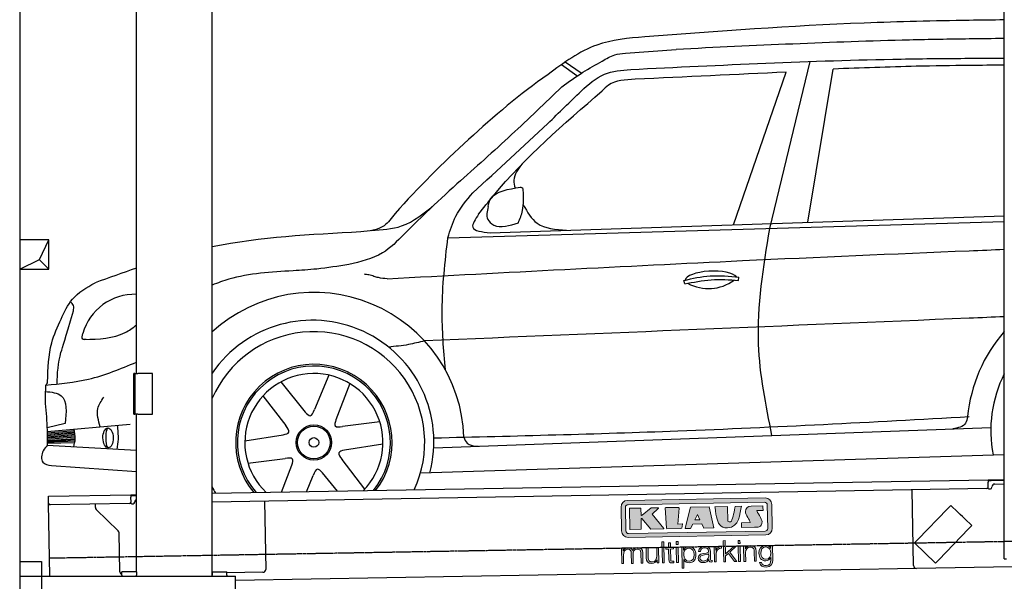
# Model space of a CAD drawing. Header units: millimetres. Extents: x 1073 to 6773, y 5991 to 11916.
# Tile 2 of 4: x 1073 to 4448, y 7995 to 9922. Entities that reach past the tile are written whole.
import ezdxf

# ---------------------------------------------------------------- set-up
doc = ezdxf.new("R2010")
doc.units = ezdxf.units.MM
doc.linetypes.add('GEN3', pattern=[6.25, 5, -1.25])
doc.layers.get('0').update_dxf_attribs({"lineweight": 25})
doc.layers.add('3', color=6, linetype='GEN3', lineweight=25)
doc.layers.add('breakthrough', color=1, linetype='Continuous', lineweight=25)
doc.layers.add('Car', color=10, linetype='Continuous')
doc.layers.add('Logo', color=7, linetype='Continuous')

# ---------------------------------------------------------------- blocks, each defined once
blk = doc.blocks.new('KLAUS')
at = {"layer": 'Logo', "true_color": 0x7b7b7a}
h = blk.add_hatch(color=8, dxfattribs=at)
h.dxf.hatch_style = 2
edge = h.paths.add_edge_path()
edge.add_spline(control_points=[(3.6, 29.09), (2.88, 29.09), (2.3, 28.51), (2.3, 27.8), (2.3, 27.8), (2.3, 16.11), (2.3, 16.11), (2.3, 15.39), (2.88, 14.81), (3.6, 14.81), (3.6, 14.81), (71.16, 14.81), (71.16, 14.81), (71.88, 14.81), (72.46, 15.39), (72.46, 16.11), (72.46, 16.11), (72.46, 27.8), (72.46, 27.8), (72.46, 28.51), (71.88, 29.09), (71.16, 29.09), (71.16, 29.09), (3.6, 29.09), (3.6, 29.09), (3.6, 29.09), (3.6, 29.09), (3.6, 29.09)], knot_values=[0, 0, 0, 0, 1, 1, 1, 2, 2, 2, 3, 3, 3, 4, 4, 4, 5, 5, 5, 6, 6, 6, 7, 7, 7, 8, 8, 8, 9, 9, 9, 9], degree=3, periodic=0)
edge = h.paths.add_edge_path()
edge.add_spline(control_points=[(3.35, 31.23), (3.35, 31.23), (71.47, 31.23), (71.47, 31.23), (73.26, 31.23), (74.71, 29.77), (74.71, 27.99), (74.71, 27.99), (74.71, 16.17), (74.71, 16.17), (74.71, 14.38), (73.26, 12.93), (71.47, 12.93), (71.47, 12.93), (3.35, 12.93), (3.35, 12.93), (1.56, 12.93), (0.11, 14.38), (0.11, 16.17), (0.11, 16.17), (0.11, 27.99), (0.11, 27.99), (0.11, 29.77), (1.56, 31.23), (3.35, 31.23), (3.35, 31.23), (3.35, 31.23), (3.35, 31.23)], knot_values=[0, 0, 0, 0, 1, 1, 1, 2, 2, 2, 3, 3, 3, 4, 4, 4, 5, 5, 5, 6, 6, 6, 7, 7, 7, 8, 8, 8, 9, 9, 9, 9], degree=3, periodic=0)
h = blk.add_hatch(color=8, dxfattribs=at)
h.dxf.hatch_style = 2
edge = h.paths.add_edge_path()
edge.add_spline(control_points=[(4.5, 27.33), (4.5, 27.33), (9.7, 27.33), (9.7, 27.33), (9.84, 27.33), (9.96, 27.22), (9.96, 27.08), (9.96, 27.08), (9.96, 23.69), (9.96, 23.69), (9.96, 23.69), (9.94, 23.64), (10.04, 23.59), (10.14, 23.53), (10.2, 23.57), (10.2, 23.57), (10.2, 23.57), (10.51, 23.75), (10.51, 23.75), (10.51, 23.75), (14.94, 27.33), (14.94, 27.33), (14.94, 27.33), (18.41, 27.33), (18.41, 27.33), (18.41, 27.33), (18.49, 27.33), (18.56, 27.2), (18.65, 27.04), (18.53, 26.91), (18.53, 26.91), (18.53, 26.91), (15.49, 24.11), (15.49, 24.11), (15.49, 24.11), (21.14, 17.06), (21.14, 17.06), (21.14, 17.06), (21.13, 16.91), (21.13, 16.91), (21.08, 16.84), (20.99, 16.82), (20.99, 16.82), (20.99, 16.82), (14.7, 16.82), (14.7, 16.82), (14.7, 16.82), (10.26, 22.17), (10.26, 22.17), (10.26, 22.17), (10.19, 22.24), (10.08, 22.21), (9.97, 22.18), (9.96, 22.11), (9.96, 22.11), (9.96, 22.11), (9.96, 17.08), (9.96, 17.08), (9.96, 16.94), (9.84, 16.82), (9.7, 16.82), (9.7, 16.82), (4.5, 16.82), (4.5, 16.82), (4.36, 16.82), (4.25, 16.94), (4.25, 17.08), (4.25, 17.08), (4.25, 27.08), (4.25, 27.08), (4.25, 27.22), (4.36, 27.33), (4.5, 27.33), (4.5, 27.33), (4.5, 27.33), (4.5, 27.33)], knot_values=[0, 0, 0, 0, 1, 1, 1, 2, 2, 2, 3, 3, 3, 4, 4, 4, 5, 5, 5, 6, 6, 6, 7, 7, 7, 8, 8, 8, 9, 9, 9, 10, 10, 10, 11, 11, 11, 12, 12, 12, 13, 13, 13, 14, 14, 14, 15, 15, 15, 16, 16, 16, 17, 17, 17, 18, 18, 18, 19, 19, 19, 20, 20, 20, 21, 21, 21, 22, 22, 22, 23, 23, 23, 24, 24, 24, 25, 25, 25, 25], degree=3, periodic=0)
h = blk.add_hatch(color=8, dxfattribs=at)
h.dxf.hatch_style = 2
h.paths.add_polyline_path([(22.42, 17.06), (21.97, 27.15), (22.24, 27.33), (28.55, 27.33), (28.86, 26.97), (28.01, 19.08), (30.26, 19.07), (30.44, 18.95), (30.08, 16.95), (29.49, 16.82), (22.6, 16.82)])
h = blk.add_hatch(color=8, dxfattribs=at)
h.paths.add_polyline_path([(36.52, 21.01), (38.93, 21.01), (37.87, 23.57)])
h.paths.add_polyline_path([(34.52, 27.33), (43.65, 27.33), (45.76, 16.94), (45.57, 16.82), (40.83, 16.82), (39.89, 18.95), (35.42, 18.95), (34.27, 16.82), (31.78, 16.82), (31.66, 17)])
h = blk.add_hatch(color=8, dxfattribs=at)
h.dxf.hatch_style = 2
edge = h.paths.add_edge_path()
edge.add_spline(control_points=[(52.69, 27.32), (52.69, 27.32), (52.88, 20.14), (52.88, 20.14), (53.01, 19.89), (53.2, 19.77), (53.43, 19.71), (53.91, 19.59), (54.43, 19.57), (54.64, 20.03), (55.23, 21.34), (56.27, 25.45), (56.6, 27.33), (56.6, 27.33), (59.77, 27.33), (59.77, 27.33), (58.77, 23.9), (58.56, 16.82), (52.63, 16.76), (48.72, 16.72), (48.01, 19.35), (47.27, 22.24), (46.89, 23.68), (46.54, 27.33), (46.54, 27.33), (46.54, 27.33), (52.69, 27.32), (52.69, 27.32), (52.69, 27.32), (52.69, 27.32), (52.69, 27.32)], knot_values=[0, 0, 0, 0, 1, 1, 1, 2, 2, 2, 3, 3, 3, 4, 4, 4, 5, 5, 5, 6, 6, 6, 7, 7, 7, 8, 8, 8, 9, 9, 9, 10, 10, 10, 10], degree=3, periodic=0)
h = blk.add_hatch(color=8, dxfattribs=at)
h.dxf.hatch_style = 2
edge = h.paths.add_edge_path()
edge.add_spline(control_points=[(64.46, 27.33), (64.46, 27.33), (70.31, 27.33), (70.31, 27.33), (70.31, 26.52), (70.31, 26.02), (70.31, 25.12), (70.31, 25.12), (67.3, 25.12), (67.3, 25.12), (67.24, 25.04), (67.25, 25.11), (67.25, 24.91), (67.25, 24.88), (69.73, 20.38), (69.73, 19.57), (69.73, 16.4), (67.22, 16.81), (65.9, 16.82), (65.9, 16.82), (59.59, 16.82), (59.59, 16.82), (59.59, 17.76), (59.59, 18.23), (59.59, 19.14), (59.59, 19.14), (63.75, 19.14), (63.75, 19.14), (63.82, 19.22), (63.81, 19.11), (63.81, 19.31), (63.81, 20.32), (61.58, 23.06), (61.58, 24.63), (61.58, 26.33), (62.83, 27.34), (64.46, 27.33), (64.46, 27.33), (64.46, 27.33), (64.46, 27.33)], knot_values=[0, 0, 0, 0, 1, 1, 1, 2, 2, 2, 3, 3, 3, 4, 4, 4, 5, 5, 5, 6, 6, 6, 7, 7, 7, 8, 8, 8, 9, 9, 9, 10, 10, 10, 11, 11, 11, 12, 12, 12, 13, 13, 13, 13], degree=3, periodic=0)
at = {"layer": 'Logo', "true_color": 0xef7c00}
h = blk.add_hatch(color=30, dxfattribs=at)
h.dxf.hatch_style = 2
h.paths.add_polyline_path([(20.07, 0), (20.99, 0), (20.99, 10.45), (20.07, 10.45)])
h = blk.add_hatch(color=30, dxfattribs=at)
h.dxf.hatch_style = 2
edge = h.paths.add_edge_path()
edge.add_spline(control_points=[(24.22, 9.82), (24.22, 9.82), (23.3, 9.82), (23.3, 9.82), (23.3, 9.82), (23.3, 7.55), (23.3, 7.55), (23.3, 7.55), (21.98, 7.55), (21.98, 7.55), (21.98, 7.55), (21.98, 6.78), (21.98, 6.78), (21.98, 6.78), (23.3, 6.78), (23.3, 6.78), (23.3, 6.78), (23.3, 1.61), (23.3, 1.61), (23.28, 0.32), (23.71, -0.09), (24.94, -0.09), (25.22, -0.09), (25.48, -0.06), (25.76, -0.06), (25.76, -0.06), (25.76, 0.73), (25.76, 0.73), (25.5, 0.7), (25.23, 0.69), (24.97, 0.69), (24.31, 0.73), (24.22, 1.08), (24.22, 1.68), (24.22, 1.68), (24.22, 6.78), (24.22, 6.78), (24.22, 6.78), (25.76, 6.78), (25.76, 6.78), (25.76, 6.78), (25.76, 7.55), (25.76, 7.55), (25.76, 7.55), (24.22, 7.55), (24.22, 7.55), (24.22, 7.55), (24.22, 9.82), (24.22, 9.82), (24.22, 9.82), (24.22, 9.82), (24.22, 9.82)], knot_values=[0, 0, 0, 0, 1, 1, 1, 2, 2, 2, 3, 3, 3, 4, 4, 4, 5, 5, 5, 6, 6, 6, 7, 7, 7, 8, 8, 8, 9, 9, 9, 10, 10, 10, 11, 11, 11, 12, 12, 12, 13, 13, 13, 14, 14, 14, 15, 15, 15, 16, 16, 16, 17, 17, 17, 17], degree=3, periodic=0)
h = blk.add_hatch(color=30, dxfattribs=at)
h.paths.add_polyline_path([(27.1, 0), (28.03, 0), (28.03, 7.55), (27.1, 7.55)])
h.paths.add_polyline_path([(27.1, 8.98), (28.03, 8.98), (28.03, 10.45), (27.1, 10.45)])
h = blk.add_hatch(color=30, dxfattribs=at)
h.dxf.hatch_style = 2
h.paths.add_polyline_path([(50.4, 0), (51.32, 0), (51.32, 2.87), (52.82, 4.11), (55.8, 0), (56.96, 0), (53.52, 4.76), (56.74, 7.55), (55.51, 7.55), (51.32, 3.89), (51.32, 10.45), (50.4, 10.45)])
h = blk.add_hatch(color=30, dxfattribs=at)
h.paths.add_polyline_path([(57.74, 0), (58.66, 0), (58.66, 7.55), (57.74, 7.55)])
h.paths.add_polyline_path([(57.74, 8.98), (58.66, 8.98), (58.66, 10.45), (57.74, 10.45)])
h = blk.add_hatch(color=30, dxfattribs=at)
h.dxf.hatch_style = 2
edge = h.paths.add_edge_path()
edge.add_spline(control_points=[(0, 0), (0, 0), (0.92, 0), (0.92, 0), (0.92, 0), (0.92, 4.22), (0.92, 4.22), (0.94, 5.8), (1.58, 7), (3.18, 7), (4.35, 7), (4.77, 6.15), (4.76, 5.12), (4.76, 5.12), (4.76, 0), (4.76, 0), (4.76, 0), (5.68, 0), (5.68, 0), (5.68, 0), (5.68, 4.27), (5.68, 4.27), (5.68, 5.68), (6.14, 7), (7.73, 7), (9.05, 7), (9.52, 6.32), (9.52, 5.08), (9.52, 5.08), (9.52, 0), (9.52, 0), (9.52, 0), (10.44, 0), (10.44, 0), (10.44, 0), (10.44, 5.12), (10.44, 5.12), (10.44, 6.91), (9.59, 7.77), (7.94, 7.77), (6.94, 7.77), (5.99, 7.29), (5.54, 6.3), (5.26, 7.29), (4.36, 7.77), (3.37, 7.77), (2.17, 7.77), (1.38, 7.19), (0.89, 6.28), (0.89, 6.28), (0.85, 6.28), (0.85, 6.28), (0.85, 6.28), (0.85, 7.55), (0.85, 7.55), (0.85, 7.55), (0, 7.55), (0, 7.55), (0, 7.55), (0, 0), (0, 0), (0, 0), (0, 0), (0, 0)], knot_values=[0, 0, 0, 0, 1, 1, 1, 2, 2, 2, 3, 3, 3, 4, 4, 4, 5, 5, 5, 6, 6, 6, 7, 7, 7, 8, 8, 8, 9, 9, 9, 10, 10, 10, 11, 11, 11, 12, 12, 12, 13, 13, 13, 14, 14, 14, 15, 15, 15, 16, 16, 16, 17, 17, 17, 18, 18, 18, 19, 19, 19, 20, 20, 20, 21, 21, 21, 21], degree=3, periodic=0)
h = blk.add_hatch(color=30, dxfattribs=at)
h.dxf.hatch_style = 2
edge = h.paths.add_edge_path()
edge.add_spline(control_points=[(18.31, 7.55), (18.31, 7.55), (17.39, 7.55), (17.39, 7.55), (17.39, 7.55), (17.39, 3.59), (17.39, 3.59), (17.39, 2.05), (16.7, 0.56), (15.12, 0.56), (13.66, 0.56), (13.15, 1.27), (13.1, 2.64), (13.1, 2.64), (13.1, 7.55), (13.1, 7.55), (13.1, 7.55), (12.18, 7.55), (12.18, 7.55), (12.18, 7.55), (12.18, 2.65), (12.18, 2.65), (12.18, 0.89), (12.93, -0.22), (14.83, -0.22), (15.96, -0.22), (16.95, 0.35), (17.44, 1.36), (17.44, 1.36), (17.47, 1.36), (17.47, 1.36), (17.47, 1.36), (17.47, 0), (17.47, 0), (17.47, 0), (18.31, 0), (18.31, 0), (18.31, 0), (18.31, 7.55), (18.31, 7.55), (18.31, 7.55), (18.31, 7.55), (18.31, 7.55)], knot_values=[0, 0, 0, 0, 1, 1, 1, 2, 2, 2, 3, 3, 3, 4, 4, 4, 5, 5, 5, 6, 6, 6, 7, 7, 7, 8, 8, 8, 9, 9, 9, 10, 10, 10, 11, 11, 11, 12, 12, 12, 13, 13, 13, 14, 14, 14, 14], degree=3, periodic=0)
h = blk.add_hatch(color=30, dxfattribs=at)
edge = h.paths.add_edge_path()
edge.add_spline(control_points=[(35.84, 3.78), (35.84, 2.21), (35.12, 0.56), (33.37, 0.56), (31.4, 0.56), (30.72, 2.21), (30.72, 3.78), (30.72, 5.49), (31.33, 7), (33.37, 7), (35.12, 7), (35.84, 5.34), (35.84, 3.78), (35.84, 3.78), (35.84, 3.78), (35.84, 3.78)], knot_values=[0, 0, 0, 0, 1, 1, 1, 2, 2, 2, 3, 3, 3, 4, 4, 4, 5, 5, 5, 5], degree=3, periodic=0)
edge = h.paths.add_edge_path()
edge.add_spline(control_points=[(29.79, -2.8), (29.79, -2.8), (30.72, -2.8), (30.72, -2.8), (30.72, -2.8), (30.72, 1.43), (30.72, 1.43), (30.72, 1.43), (30.74, 1.43), (30.74, 1.43), (31.14, 0.35), (32.24, -0.22), (33.37, -0.22), (35.66, -0.22), (36.76, 1.64), (36.76, 3.78), (36.76, 5.91), (35.66, 7.77), (33.37, 7.77), (32.15, 7.77), (31.1, 7.14), (30.67, 6.12), (30.67, 6.12), (30.64, 6.12), (30.64, 6.12), (30.64, 6.12), (30.64, 7.55), (30.64, 7.55), (30.64, 7.55), (29.79, 7.55), (29.79, 7.55), (29.79, 7.55), (29.79, -2.8), (29.79, -2.8), (29.79, -2.8), (29.79, -2.8), (29.79, -2.8)], knot_values=[0, 0, 0, 0, 1, 1, 1, 2, 2, 2, 3, 3, 3, 4, 4, 4, 5, 5, 5, 6, 6, 6, 7, 7, 7, 8, 8, 8, 9, 9, 9, 10, 10, 10, 11, 11, 11, 12, 12, 12, 12], degree=3, periodic=0)
h = blk.add_hatch(color=30, dxfattribs=at)
edge = h.paths.add_edge_path()
edge.add_spline(control_points=[(43.03, 2.93), (43.04, 1.45), (41.8, 0.56), (40.39, 0.56), (39.53, 0.56), (38.71, 1.13), (38.71, 2.05), (38.71, 3.53), (40.66, 3.51), (42.22, 3.79), (42.47, 3.84), (42.88, 3.91), (43, 4.13), (43, 4.13), (43.03, 4.13), (43.03, 4.13), (43.03, 4.13), (43.03, 2.93), (43.03, 2.93), (43.03, 2.93), (43.03, 2.93), (43.03, 2.93)], knot_values=[0, 0, 0, 0, 1, 1, 1, 2, 2, 2, 3, 3, 3, 4, 4, 4, 5, 5, 5, 6, 6, 6, 7, 7, 7, 7], degree=3, periodic=0)
edge = h.paths.add_edge_path()
edge.add_spline(control_points=[(39.03, 5.24), (39.06, 6.47), (39.91, 7), (41.05, 7), (42.14, 7), (43.03, 6.69), (43.03, 5.45), (43.03, 4.61), (42.6, 4.51), (41.84, 4.42), (39.85, 4.19), (37.79, 4.11), (37.79, 1.99), (37.79, 0.47), (38.93, -0.22), (40.32, -0.22), (41.77, -0.22), (42.43, 0.34), (43.07, 1.32), (43.07, 1.32), (43.1, 1.32), (43.1, 1.32), (43.1, 0.53), (43.25, 0), (44.19, 0), (44.43, 0), (44.58, 0.01), (44.79, 0.06), (44.79, 0.06), (44.79, 0.83), (44.79, 0.83), (44.71, 0.81), (44.6, 0.78), (44.49, 0.78), (44.13, 0.78), (43.95, 0.98), (43.95, 1.33), (43.95, 1.33), (43.95, 5.34), (43.95, 5.34), (43.95, 7.36), (42.5, 7.77), (41.17, 7.77), (39.44, 7.77), (38.2, 7.01), (38.11, 5.24), (38.11, 5.24), (39.03, 5.24), (39.03, 5.24), (39.03, 5.24), (39.03, 5.24), (39.03, 5.24)], knot_values=[0, 0, 0, 0, 1, 1, 1, 2, 2, 2, 3, 3, 3, 4, 4, 4, 5, 5, 5, 6, 6, 6, 7, 7, 7, 8, 8, 8, 9, 9, 9, 10, 10, 10, 11, 11, 11, 12, 12, 12, 13, 13, 13, 14, 14, 14, 15, 15, 15, 16, 16, 16, 17, 17, 17, 17], degree=3, periodic=0)
h = blk.add_hatch(color=30, dxfattribs=at)
h.dxf.hatch_style = 2
edge = h.paths.add_edge_path()
edge.add_spline(control_points=[(45.79, 0), (45.79, 0), (46.71, 0), (46.71, 0), (46.71, 0), (46.71, 4.03), (46.71, 4.03), (46.71, 5.59), (47.85, 6.82), (49.52, 6.73), (49.52, 6.73), (49.52, 7.66), (49.52, 7.66), (48.16, 7.72), (47.14, 7), (46.67, 5.78), (46.67, 5.78), (46.64, 5.78), (46.64, 5.78), (46.64, 5.78), (46.64, 7.55), (46.64, 7.55), (46.64, 7.55), (45.79, 7.55), (45.79, 7.55), (45.79, 7.55), (45.79, 0), (45.79, 0), (45.79, 0), (45.79, 0), (45.79, 0)], knot_values=[0, 0, 0, 0, 1, 1, 1, 2, 2, 2, 3, 3, 3, 4, 4, 4, 5, 5, 5, 6, 6, 6, 7, 7, 7, 8, 8, 8, 9, 9, 9, 10, 10, 10, 10], degree=3, periodic=0)
h = blk.add_hatch(color=30, dxfattribs=at)
h.dxf.hatch_style = 2
edge = h.paths.add_edge_path()
edge.add_spline(control_points=[(60.41, 0), (60.41, 0), (61.33, 0), (61.33, 0), (61.33, 0), (61.33, 4.41), (61.33, 4.41), (61.36, 5.89), (62.24, 7), (63.7, 7), (65.2, 7), (65.62, 6.02), (65.62, 4.71), (65.62, 4.71), (65.62, 0), (65.62, 0), (65.62, 0), (66.54, 0), (66.54, 0), (66.54, 0), (66.54, 4.86), (66.54, 4.86), (66.54, 6.66), (65.9, 7.77), (63.78, 7.77), (62.71, 7.77), (61.7, 7.16), (61.36, 6.25), (61.36, 6.25), (61.33, 6.25), (61.33, 6.25), (61.33, 6.25), (61.33, 7.55), (61.33, 7.55), (61.33, 7.55), (60.41, 7.55), (60.41, 7.55), (60.41, 7.55), (60.41, 0), (60.41, 0), (60.41, 0), (60.41, 0), (60.41, 0)], knot_values=[0, 0, 0, 0, 1, 1, 1, 2, 2, 2, 3, 3, 3, 4, 4, 4, 5, 5, 5, 6, 6, 6, 7, 7, 7, 8, 8, 8, 9, 9, 9, 10, 10, 10, 11, 11, 11, 12, 12, 12, 13, 13, 13, 14, 14, 14, 14], degree=3, periodic=0)
h = blk.add_hatch(color=30, dxfattribs=at)
edge = h.paths.add_edge_path()
edge.add_spline(control_points=[(71.32, 0.86), (69.62, 0.86), (68.83, 2.34), (68.83, 3.86), (68.83, 5.43), (69.56, 7), (71.32, 7), (73.06, 7), (73.75, 5.34), (73.75, 3.86), (73.75, 2.33), (72.91, 0.86), (71.32, 0.86), (71.32, 0.86), (71.32, 0.86), (71.32, 0.86)], knot_values=[0, 0, 0, 0, 1, 1, 1, 2, 2, 2, 3, 3, 3, 4, 4, 4, 5, 5, 5, 5], degree=3, periodic=0)
edge = h.paths.add_edge_path()
edge.add_spline(control_points=[(74.67, 7.55), (74.67, 7.55), (73.75, 7.55), (73.75, 7.55), (73.75, 7.55), (73.75, 6.25), (73.75, 6.25), (73.75, 6.25), (73.72, 6.25), (73.72, 6.25), (73.35, 7.09), (72.41, 7.77), (71.32, 7.77), (69.13, 7.77), (67.9, 6.05), (67.9, 3.97), (67.9, 1.82), (68.9, 0.09), (71.32, 0.09), (72.4, 0.09), (73.29, 0.72), (73.72, 1.64), (73.72, 1.64), (73.75, 1.64), (73.75, 1.64), (73.75, 1.64), (73.75, 0.61), (73.75, 0.61), (73.75, -1.23), (73.01, -2.24), (71.32, -2.24), (70.29, -2.24), (69.31, -1.85), (69.1, -0.73), (69.1, -0.73), (68.18, -0.73), (68.18, -0.73), (68.31, -2.34), (69.81, -3.02), (71.32, -3.02), (73.79, -3.02), (74.65, -1.64), (74.67, 0.61), (74.67, 0.61), (74.67, 7.55), (74.67, 7.55), (74.67, 7.55), (74.67, 7.55), (74.67, 7.55)], knot_values=[0, 0, 0, 0, 1, 1, 1, 2, 2, 2, 3, 3, 3, 4, 4, 4, 5, 5, 5, 6, 6, 6, 7, 7, 7, 8, 8, 8, 9, 9, 9, 10, 10, 10, 11, 11, 11, 12, 12, 12, 13, 13, 13, 14, 14, 14, 15, 15, 15, 16, 16, 16, 16], degree=3, periodic=0)
at = {"layer": 'Logo', "lineweight": 0}
for points in [[(22.42, 17.06), (21.97, 27.15), (22.24, 27.33), (28.55, 27.33), (28.86, 26.97), (28.01, 19.08), (30.26, 19.07), (30.44, 18.95), (30.08, 16.95), (29.49, 16.82), (22.6, 16.82), (22.42, 17.06), (22.42, 17.06)], [(34.52, 27.33), (43.65, 27.33), (45.76, 16.94), (45.57, 16.82), (40.83, 16.82), (39.89, 18.95), (35.42, 18.95), (34.27, 16.82), (31.78, 16.82), (31.66, 17), (34.52, 27.33), (34.52, 27.33)], [(36.52, 21.01), (38.93, 21.01), (37.87, 23.57), (36.52, 21.01), (36.52, 21.01)], [(20.07, 0), (20.99, 0), (20.99, 10.45), (20.07, 10.45), (20.07, 0), (20.07, 0)], [(27.1, 8.98), (28.03, 8.98), (28.03, 10.45), (27.1, 10.45), (27.1, 8.98), (27.1, 8.98)], [(50.4, 0), (51.32, 0), (51.32, 2.87), (52.82, 4.11), (55.8, 0), (56.96, 0), (53.52, 4.76), (56.74, 7.55), (55.51, 7.55), (51.32, 3.89), (51.32, 10.45), (50.4, 10.45), (50.4, 0), (50.4, 0)], [(57.74, 8.98), (58.66, 8.98), (58.66, 10.45), (57.74, 10.45), (57.74, 8.98), (57.74, 8.98)], [(27.1, 0), (28.03, 0), (28.03, 7.55), (27.1, 7.55), (27.1, 0), (27.1, 0)], [(57.74, 0), (58.66, 0), (58.66, 7.55), (57.74, 7.55), (57.74, 0), (57.74, 0)]]:
    blk.add_lwpolyline(points, dxfattribs=at)
for points, knots in [([(3.35, 31.23), (3.35, 31.23), (71.47, 31.23), (71.47, 31.23), (73.26, 31.23), (74.71, 29.77), (74.71, 27.99), (74.71, 27.99), (74.71, 16.17), (74.71, 16.17), (74.71, 14.38), (73.26, 12.93), (71.47, 12.93), (71.47, 12.93), (3.35, 12.93), (3.35, 12.93), (1.56, 12.93), (0.11, 14.38), (0.11, 16.17), (0.11, 16.17), (0.11, 27.99), (0.11, 27.99), (0.11, 29.77), (1.56, 31.23), (3.35, 31.23), (3.35, 31.23), (3.35, 31.23), (3.35, 31.23)], [0, 0, 0, 0, 1, 1, 1, 2, 2, 2, 3, 3, 3, 4, 4, 4, 5, 5, 5, 6, 6, 6, 7, 7, 7, 8, 8, 8, 9, 9, 9, 9]), ([(3.6, 29.09), (2.88, 29.09), (2.3, 28.51), (2.3, 27.8), (2.3, 27.8), (2.3, 16.11), (2.3, 16.11), (2.3, 15.39), (2.88, 14.81), (3.6, 14.81), (3.6, 14.81), (71.16, 14.81), (71.16, 14.81), (71.88, 14.81), (72.46, 15.39), (72.46, 16.11), (72.46, 16.11), (72.46, 27.8), (72.46, 27.8), (72.46, 28.51), (71.88, 29.09), (71.16, 29.09), (71.16, 29.09), (3.6, 29.09), (3.6, 29.09), (3.6, 29.09), (3.6, 29.09), (3.6, 29.09)], [0, 0, 0, 0, 1, 1, 1, 2, 2, 2, 3, 3, 3, 4, 4, 4, 5, 5, 5, 6, 6, 6, 7, 7, 7, 8, 8, 8, 9, 9, 9, 9]), ([(4.5, 27.33), (4.5, 27.33), (9.7, 27.33), (9.7, 27.33), (9.84, 27.33), (9.96, 27.22), (9.96, 27.08), (9.96, 27.08), (9.96, 23.69), (9.96, 23.69), (9.96, 23.69), (9.94, 23.64), (10.04, 23.59), (10.14, 23.53), (10.2, 23.57), (10.2, 23.57), (10.2, 23.57), (10.51, 23.75), (10.51, 23.75), (10.51, 23.75), (14.94, 27.33), (14.94, 27.33), (14.94, 27.33), (18.41, 27.33), (18.41, 27.33), (18.41, 27.33), (18.49, 27.33), (18.56, 27.2), (18.65, 27.04), (18.53, 26.91), (18.53, 26.91), (18.53, 26.91), (15.49, 24.11), (15.49, 24.11), (15.49, 24.11), (21.14, 17.06), (21.14, 17.06), (21.14, 17.06), (21.13, 16.91), (21.13, 16.91), (21.08, 16.84), (20.99, 16.82), (20.99, 16.82), (20.99, 16.82), (14.7, 16.82), (14.7, 16.82), (14.7, 16.82), (10.26, 22.17), (10.26, 22.17), (10.26, 22.17), (10.19, 22.24), (10.08, 22.21), (9.97, 22.18), (9.96, 22.11), (9.96, 22.11), (9.96, 22.11), (9.96, 17.08), (9.96, 17.08), (9.96, 16.94), (9.84, 16.82), (9.7, 16.82), (9.7, 16.82), (4.5, 16.82), (4.5, 16.82), (4.36, 16.82), (4.25, 16.94), (4.25, 17.08), (4.25, 17.08), (4.25, 27.08), (4.25, 27.08), (4.25, 27.22), (4.36, 27.33), (4.5, 27.33), (4.5, 27.33), (4.5, 27.33), (4.5, 27.33)], [0, 0, 0, 0, 1, 1, 1, 2, 2, 2, 3, 3, 3, 4, 4, 4, 5, 5, 5, 6, 6, 6, 7, 7, 7, 8, 8, 8, 9, 9, 9, 10, 10, 10, 11, 11, 11, 12, 12, 12, 13, 13, 13, 14, 14, 14, 15, 15, 15, 16, 16, 16, 17, 17, 17, 18, 18, 18, 19, 19, 19, 20, 20, 20, 21, 21, 21, 22, 22, 22, 23, 23, 23, 24, 24, 24, 25, 25, 25, 25]), ([(52.69, 27.32), (52.69, 27.32), (52.88, 20.14), (52.88, 20.14), (53.01, 19.89), (53.2, 19.77), (53.43, 19.71), (53.91, 19.59), (54.43, 19.57), (54.64, 20.03), (55.23, 21.34), (56.27, 25.45), (56.6, 27.33), (56.6, 27.33), (59.77, 27.33), (59.77, 27.33), (58.77, 23.9), (58.56, 16.82), (52.63, 16.76), (48.72, 16.72), (48.01, 19.35), (47.27, 22.24), (46.89, 23.68), (46.54, 27.33), (46.54, 27.33), (46.54, 27.33), (52.69, 27.32), (52.69, 27.32), (52.69, 27.32), (52.69, 27.32), (52.69, 27.32)], [0, 0, 0, 0, 1, 1, 1, 2, 2, 2, 3, 3, 3, 4, 4, 4, 5, 5, 5, 6, 6, 6, 7, 7, 7, 8, 8, 8, 9, 9, 9, 10, 10, 10, 10]), ([(64.46, 27.33), (64.46, 27.33), (70.31, 27.33), (70.31, 27.33), (70.31, 26.52), (70.31, 26.02), (70.31, 25.12), (70.31, 25.12), (67.3, 25.12), (67.3, 25.12), (67.24, 25.04), (67.25, 25.11), (67.25, 24.91), (67.25, 24.88), (69.73, 20.38), (69.73, 19.57), (69.73, 16.4), (67.22, 16.81), (65.9, 16.82), (65.9, 16.82), (59.59, 16.82), (59.59, 16.82), (59.59, 17.76), (59.59, 18.23), (59.59, 19.14), (59.59, 19.14), (63.75, 19.14), (63.75, 19.14), (63.82, 19.22), (63.81, 19.11), (63.81, 19.31), (63.81, 20.32), (61.58, 23.06), (61.58, 24.63), (61.58, 26.33), (62.83, 27.34), (64.46, 27.33), (64.46, 27.33), (64.46, 27.33), (64.46, 27.33)], [0, 0, 0, 0, 1, 1, 1, 2, 2, 2, 3, 3, 3, 4, 4, 4, 5, 5, 5, 6, 6, 6, 7, 7, 7, 8, 8, 8, 9, 9, 9, 10, 10, 10, 11, 11, 11, 12, 12, 12, 13, 13, 13, 13]), ([(24.22, 9.82), (24.22, 9.82), (23.3, 9.82), (23.3, 9.82), (23.3, 9.82), (23.3, 7.55), (23.3, 7.55), (23.3, 7.55), (21.98, 7.55), (21.98, 7.55), (21.98, 7.55), (21.98, 6.78), (21.98, 6.78), (21.98, 6.78), (23.3, 6.78), (23.3, 6.78), (23.3, 6.78), (23.3, 1.61), (23.3, 1.61), (23.28, 0.32), (23.71, -0.09), (24.94, -0.09), (25.22, -0.09), (25.48, -0.06), (25.76, -0.06), (25.76, -0.06), (25.76, 0.73), (25.76, 0.73), (25.5, 0.7), (25.23, 0.69), (24.97, 0.69), (24.31, 0.73), (24.22, 1.08), (24.22, 1.68), (24.22, 1.68), (24.22, 6.78), (24.22, 6.78), (24.22, 6.78), (25.76, 6.78), (25.76, 6.78), (25.76, 6.78), (25.76, 7.55), (25.76, 7.55), (25.76, 7.55), (24.22, 7.55), (24.22, 7.55), (24.22, 7.55), (24.22, 9.82), (24.22, 9.82), (24.22, 9.82), (24.22, 9.82), (24.22, 9.82)], [0, 0, 0, 0, 1, 1, 1, 2, 2, 2, 3, 3, 3, 4, 4, 4, 5, 5, 5, 6, 6, 6, 7, 7, 7, 8, 8, 8, 9, 9, 9, 10, 10, 10, 11, 11, 11, 12, 12, 12, 13, 13, 13, 14, 14, 14, 15, 15, 15, 16, 16, 16, 17, 17, 17, 17]), ([(0, 0), (0, 0), (0.92, 0), (0.92, 0), (0.92, 0), (0.92, 4.22), (0.92, 4.22), (0.94, 5.8), (1.58, 7), (3.18, 7), (4.35, 7), (4.77, 6.15), (4.76, 5.12), (4.76, 5.12), (4.76, 0), (4.76, 0), (4.76, 0), (5.68, 0), (5.68, 0), (5.68, 0), (5.68, 4.27), (5.68, 4.27), (5.68, 5.68), (6.14, 7), (7.73, 7), (9.05, 7), (9.52, 6.32), (9.52, 5.08), (9.52, 5.08), (9.52, 0), (9.52, 0), (9.52, 0), (10.44, 0), (10.44, 0), (10.44, 0), (10.44, 5.12), (10.44, 5.12), (10.44, 6.91), (9.59, 7.77), (7.94, 7.77), (6.94, 7.77), (5.99, 7.29), (5.54, 6.3), (5.26, 7.29), (4.36, 7.77), (3.37, 7.77), (2.17, 7.77), (1.38, 7.19), (0.89, 6.28), (0.89, 6.28), (0.85, 6.28), (0.85, 6.28), (0.85, 6.28), (0.85, 7.55), (0.85, 7.55), (0.85, 7.55), (0, 7.55), (0, 7.55), (0, 7.55), (0, 0), (0, 0), (0, 0), (0, 0), (0, 0)], [0, 0, 0, 0, 1, 1, 1, 2, 2, 2, 3, 3, 3, 4, 4, 4, 5, 5, 5, 6, 6, 6, 7, 7, 7, 8, 8, 8, 9, 9, 9, 10, 10, 10, 11, 11, 11, 12, 12, 12, 13, 13, 13, 14, 14, 14, 15, 15, 15, 16, 16, 16, 17, 17, 17, 18, 18, 18, 19, 19, 19, 20, 20, 20, 21, 21, 21, 21]), ([(18.31, 7.55), (18.31, 7.55), (17.39, 7.55), (17.39, 7.55), (17.39, 7.55), (17.39, 3.59), (17.39, 3.59), (17.39, 2.05), (16.7, 0.56), (15.12, 0.56), (13.66, 0.56), (13.15, 1.27), (13.1, 2.64), (13.1, 2.64), (13.1, 7.55), (13.1, 7.55), (13.1, 7.55), (12.18, 7.55), (12.18, 7.55), (12.18, 7.55), (12.18, 2.65), (12.18, 2.65), (12.18, 0.89), (12.93, -0.22), (14.83, -0.22), (15.96, -0.22), (16.95, 0.35), (17.44, 1.36), (17.44, 1.36), (17.47, 1.36), (17.47, 1.36), (17.47, 1.36), (17.47, 0), (17.47, 0), (17.47, 0), (18.31, 0), (18.31, 0), (18.31, 0), (18.31, 7.55), (18.31, 7.55), (18.31, 7.55), (18.31, 7.55), (18.31, 7.55)], [0, 0, 0, 0, 1, 1, 1, 2, 2, 2, 3, 3, 3, 4, 4, 4, 5, 5, 5, 6, 6, 6, 7, 7, 7, 8, 8, 8, 9, 9, 9, 10, 10, 10, 11, 11, 11, 12, 12, 12, 13, 13, 13, 14, 14, 14, 14]), ([(29.79, -2.8), (29.79, -2.8), (30.72, -2.8), (30.72, -2.8), (30.72, -2.8), (30.72, 1.43), (30.72, 1.43), (30.72, 1.43), (30.74, 1.43), (30.74, 1.43), (31.14, 0.35), (32.24, -0.22), (33.37, -0.22), (35.66, -0.22), (36.76, 1.64), (36.76, 3.78), (36.76, 5.91), (35.66, 7.77), (33.37, 7.77), (32.15, 7.77), (31.1, 7.14), (30.67, 6.12), (30.67, 6.12), (30.64, 6.12), (30.64, 6.12), (30.64, 6.12), (30.64, 7.55), (30.64, 7.55), (30.64, 7.55), (29.79, 7.55), (29.79, 7.55), (29.79, 7.55), (29.79, -2.8), (29.79, -2.8), (29.79, -2.8), (29.79, -2.8), (29.79, -2.8)], [0, 0, 0, 0, 1, 1, 1, 2, 2, 2, 3, 3, 3, 4, 4, 4, 5, 5, 5, 6, 6, 6, 7, 7, 7, 8, 8, 8, 9, 9, 9, 10, 10, 10, 11, 11, 11, 12, 12, 12, 12]), ([(35.84, 3.78), (35.84, 2.21), (35.12, 0.56), (33.37, 0.56), (31.4, 0.56), (30.72, 2.21), (30.72, 3.78), (30.72, 5.49), (31.33, 7), (33.37, 7), (35.12, 7), (35.84, 5.34), (35.84, 3.78), (35.84, 3.78), (35.84, 3.78), (35.84, 3.78)], [0, 0, 0, 0, 1, 1, 1, 2, 2, 2, 3, 3, 3, 4, 4, 4, 5, 5, 5, 5]), ([(39.03, 5.24), (39.06, 6.47), (39.91, 7), (41.05, 7), (42.14, 7), (43.03, 6.69), (43.03, 5.45), (43.03, 4.61), (42.6, 4.51), (41.84, 4.42), (39.85, 4.19), (37.79, 4.11), (37.79, 1.99), (37.79, 0.47), (38.93, -0.22), (40.32, -0.22), (41.77, -0.22), (42.43, 0.34), (43.07, 1.32), (43.07, 1.32), (43.1, 1.32), (43.1, 1.32), (43.1, 0.53), (43.25, 0), (44.19, 0), (44.43, 0), (44.58, 0.01), (44.79, 0.06), (44.79, 0.06), (44.79, 0.83), (44.79, 0.83), (44.71, 0.81), (44.6, 0.78), (44.49, 0.78), (44.13, 0.78), (43.95, 0.98), (43.95, 1.33), (43.95, 1.33), (43.95, 5.34), (43.95, 5.34), (43.95, 7.36), (42.5, 7.77), (41.17, 7.77), (39.44, 7.77), (38.2, 7.01), (38.11, 5.24), (38.11, 5.24), (39.03, 5.24), (39.03, 5.24), (39.03, 5.24), (39.03, 5.24), (39.03, 5.24)], [0, 0, 0, 0, 1, 1, 1, 2, 2, 2, 3, 3, 3, 4, 4, 4, 5, 5, 5, 6, 6, 6, 7, 7, 7, 8, 8, 8, 9, 9, 9, 10, 10, 10, 11, 11, 11, 12, 12, 12, 13, 13, 13, 14, 14, 14, 15, 15, 15, 16, 16, 16, 17, 17, 17, 17]), ([(45.79, 0), (45.79, 0), (46.71, 0), (46.71, 0), (46.71, 0), (46.71, 4.03), (46.71, 4.03), (46.71, 5.59), (47.85, 6.82), (49.52, 6.73), (49.52, 6.73), (49.52, 7.66), (49.52, 7.66), (48.16, 7.72), (47.14, 7), (46.67, 5.78), (46.67, 5.78), (46.64, 5.78), (46.64, 5.78), (46.64, 5.78), (46.64, 7.55), (46.64, 7.55), (46.64, 7.55), (45.79, 7.55), (45.79, 7.55), (45.79, 7.55), (45.79, 0), (45.79, 0), (45.79, 0), (45.79, 0), (45.79, 0)], [0, 0, 0, 0, 1, 1, 1, 2, 2, 2, 3, 3, 3, 4, 4, 4, 5, 5, 5, 6, 6, 6, 7, 7, 7, 8, 8, 8, 9, 9, 9, 10, 10, 10, 10]), ([(60.41, 0), (60.41, 0), (61.33, 0), (61.33, 0), (61.33, 0), (61.33, 4.41), (61.33, 4.41), (61.36, 5.89), (62.24, 7), (63.7, 7), (65.2, 7), (65.62, 6.02), (65.62, 4.71), (65.62, 4.71), (65.62, 0), (65.62, 0), (65.62, 0), (66.54, 0), (66.54, 0), (66.54, 0), (66.54, 4.86), (66.54, 4.86), (66.54, 6.66), (65.9, 7.77), (63.78, 7.77), (62.71, 7.77), (61.7, 7.16), (61.36, 6.25), (61.36, 6.25), (61.33, 6.25), (61.33, 6.25), (61.33, 6.25), (61.33, 7.55), (61.33, 7.55), (61.33, 7.55), (60.41, 7.55), (60.41, 7.55), (60.41, 7.55), (60.41, 0), (60.41, 0), (60.41, 0), (60.41, 0), (60.41, 0)], [0, 0, 0, 0, 1, 1, 1, 2, 2, 2, 3, 3, 3, 4, 4, 4, 5, 5, 5, 6, 6, 6, 7, 7, 7, 8, 8, 8, 9, 9, 9, 10, 10, 10, 11, 11, 11, 12, 12, 12, 13, 13, 13, 14, 14, 14, 14]), ([(74.67, 7.55), (74.67, 7.55), (73.75, 7.55), (73.75, 7.55), (73.75, 7.55), (73.75, 6.25), (73.75, 6.25), (73.75, 6.25), (73.72, 6.25), (73.72, 6.25), (73.35, 7.09), (72.41, 7.77), (71.32, 7.77), (69.13, 7.77), (67.9, 6.05), (67.9, 3.97), (67.9, 1.82), (68.9, 0.09), (71.32, 0.09), (72.4, 0.09), (73.29, 0.72), (73.72, 1.64), (73.72, 1.64), (73.75, 1.64), (73.75, 1.64), (73.75, 1.64), (73.75, 0.61), (73.75, 0.61), (73.75, -1.23), (73.01, -2.24), (71.32, -2.24), (70.29, -2.24), (69.31, -1.85), (69.1, -0.73), (69.1, -0.73), (68.18, -0.73), (68.18, -0.73), (68.31, -2.34), (69.81, -3.02), (71.32, -3.02), (73.79, -3.02), (74.65, -1.64), (74.67, 0.61), (74.67, 0.61), (74.67, 7.55), (74.67, 7.55), (74.67, 7.55), (74.67, 7.55), (74.67, 7.55)], [0, 0, 0, 0, 1, 1, 1, 2, 2, 2, 3, 3, 3, 4, 4, 4, 5, 5, 5, 6, 6, 6, 7, 7, 7, 8, 8, 8, 9, 9, 9, 10, 10, 10, 11, 11, 11, 12, 12, 12, 13, 13, 13, 14, 14, 14, 15, 15, 15, 16, 16, 16, 16]), ([(71.32, 0.86), (69.62, 0.86), (68.83, 2.34), (68.83, 3.86), (68.83, 5.43), (69.56, 7), (71.32, 7), (73.06, 7), (73.75, 5.34), (73.75, 3.86), (73.75, 2.33), (72.91, 0.86), (71.32, 0.86), (71.32, 0.86), (71.32, 0.86), (71.32, 0.86)], [0, 0, 0, 0, 1, 1, 1, 2, 2, 2, 3, 3, 3, 4, 4, 4, 5, 5, 5, 5]), ([(43.03, 2.93), (43.04, 1.45), (41.8, 0.56), (40.39, 0.56), (39.53, 0.56), (38.71, 1.13), (38.71, 2.05), (38.71, 3.53), (40.66, 3.51), (42.22, 3.79), (42.47, 3.84), (42.88, 3.91), (43, 4.13), (43, 4.13), (43.03, 4.13), (43.03, 4.13), (43.03, 4.13), (43.03, 2.93), (43.03, 2.93), (43.03, 2.93), (43.03, 2.93), (43.03, 2.93)], [0, 0, 0, 0, 1, 1, 1, 2, 2, 2, 3, 3, 3, 4, 4, 4, 5, 5, 5, 6, 6, 6, 7, 7, 7, 7])]:
    blk.add_open_spline(points, degree=3, knots=knots, dxfattribs=at)

msp = doc.modelspace()

# ---------------------------------------------------------------- linework, layer by layer
for p, q in [((1072.8, 11415.9), (1072.8, 6165.9)), ((1472.8, 8708), (1472.8, 10333)), ((1732.8, 8013), (1732.8, 10333)), ((4447.6, 8072.5), (4447.6, 9969.5)), ((1467.8, 8708), (1463.8, 8708)), ((1463.8, 8568), (1463.8, 8708)), ((1467.8, 8708), (1477.8, 8708)), ((1467.8, 8708), (1467.8, 8568)), ((1527.8, 8708), (1477.8, 8708)), ((1527.8, 8568), (1527.8, 8708)), ((1463.8, 8568), (1467.8, 8568)), ((1477.8, 8568), (1467.8, 8568)), ((1472.8, 8027.8), (1472.8, 8568)), ((1477.8, 8568), (1527.8, 8568)), ((1732.8, 8297.1), (4392.1, 8343.5)), ((4392.1, 8343.5), (4402.1, 8343.7)), ((4392.1, 8343.5), (4392.2, 8335.5)), ((4402.2, 8339.7), (4392.2, 8339.5)), ((4402.1, 8343.7), (4447.6, 8344.5)), ((4447.6, 8340.5), (4402.2, 8339.7)), ((4387.6, 8313.4), (1732.8, 8267.1)), ((4136.2, 8049), (4131.7, 8308.9)), ((4392.5, 8318.5), (4392.2, 8335.5)), ((4395.1, 8312.5), (4400.1, 8312.6)), ((4405, 8317.7), (4405, 8318.7)), ((4414.8, 8328.9), (4447.6, 8329.5)), ((1171.6, 8287.3), (1454, 8292.2)), ((1171.7, 8279.3), (1171.6, 8287.3)), ((1172, 8262.3), (1171.7, 8279.3)), ((1454, 8292.2), (1464, 8292.4)), ((1454, 8292.2), (1454.2, 8284.2)), ((1464.1, 8288.4), (1454.1, 8288.2)), ((1454.5, 8267.2), (1454.2, 8284.2)), ((1464, 8292.4), (1472.8, 8292.5)), ((1472.8, 8288.5), (1464.1, 8288.4)), ((1912, 8270.2), (1916.1, 8036.2)), ((1176.4, 8013), (1172, 8262.3)), ((1449.6, 8262.1), (1177.1, 8257.4)), ((1332.3, 8248.2), (1332.1, 8260.1)), ((1410.8, 8168.4), (1335.3, 8241.2)), ((1457.1, 8261.3), (1462.1, 8261.3)), ((1467, 8266.4), (1467, 8267.4)), ((4150.9, 8138.6), (4253.1, 8244.3)), ((4264.2, 8255.8), (4253.1, 8244.3)), ((4264.2, 8255.8), (4336.1, 8186.4)), ((4297.2, 8224.6), (4303.7, 8218.3)), ((4325, 8174.8), (4222.9, 8069.1)), ((4325, 8174.8), (4336.1, 8186.4)), ((1416.1, 8027.5), (1413.8, 8161.3)), ((4150.9, 8138.6), (4139.8, 8127.1)), ((4211.8, 8057.6), (4139.8, 8127.1)), ((4211.8, 8057.6), (4222.9, 8069.1)), ((4447.6, 8072.5), (4447.6, 8097.5)), ((4447.6, 8072.5), (4455.6, 8072.5)), ((1072.8, 8063), (1147.8, 8063)), ((1147.8, 8063), (1147.8, 7858)), ((4146.4, 8039.2), (1812.8, 7998.4)), ((4476.5, 8044.9), (4146.4, 8039.2)), ((1072.8, 8013), (1812.8, 8013)), ((1472.8, 8028), (1422.8, 8028)), ((1422.8, 8016), (1422.8, 8028)), ((1422.8, 8016), (1422.8, 8013)), ((1472.8, 8027.8), (1472.8, 8016)), ((1472.8, 8013), (1472.8, 8016)), ((1732.8, 8028), (1782.8, 8028)), ((1732.8, 8027.8), (1732.8, 8016)), ((1732.8, 8013), (1732.8, 8016)), ((1782.8, 8016), (1782.8, 8028)), ((1906.2, 8026.1), (1782.8, 8023.9)), ((1782.8, 8016), (1782.8, 8013)), ((1812.8, 7908), (1812.8, 8013))]:
    msp.add_line(p, q)
for centre, radius, start, end in [((4387.5, 8318.4), 5, 271, 1), ((4395, 8317.5), 5, 214.2367, 271), ((4400, 8317.6), 5, 271, 1), ((4415, 8318.9), 10, 91, 181), ((1477, 8267.6), 10, 114.7874, 181), ((1177, 8262.4), 5, 181, 271), ((1342.3, 8248.4), 10, 181, 226), ((1449.5, 8267.1), 5, 271, 1), ((1457, 8266.3), 5, 214.2367, 271), ((1462, 8266.3), 5, 271, 1), ((4296.6, 8223.9), 1, 46, 106), ((4303, 8217.6), 1, 346, 46), ((1403.8, 8161.2), 10, 1, 46), ((1906.1, 8036.1), 10, 271, 1), ((4146.2, 8049.2), 10, 181, 271), ((1426.1, 8027.7), 10, 181, 250.2934)]:
    msp.add_arc(centre, radius, start, end)
at = {"layer": '3'}
msp.add_line((1175.3, 8075.3), (6230.4, 8163.5), dxfattribs=at)
at = {"layer": 'breakthrough'}
for p, q in [((1140.1, 9098.9), (1172.8, 9165.9)), ((1072.8, 9065.9), (1140.1, 9098.9)), ((1139.9, 9098.7), (1172.8, 9065.9))]:
    msp.add_line(p, q, dxfattribs=at)
msp.add_lwpolyline([(1172.8, 9165.9), (1072.8, 9165.9), (1072.8, 9065.9), (1172.8, 9065.9)], close=True, dxfattribs=at)
at = {"layer": 'Car'}
for p, q in [((3148.7, 9807.1), (3323.3, 9819.6)), ((2982.9, 9729), (2929.3, 9767.1)), ((2997.4, 9737.9), (2942.2, 9776)), ((3643.5, 9205.5), (3782.4, 9778.1)), ((3519.3, 9218.3), (3700.3, 9741.5)), ((3774, 9226.8), (3861.3, 9752.3)), ((2685.3, 9190.7), (4447.6, 9249.1)), ((2540.4, 9173.6), (4447.6, 9228.9)), ((3352, 9015.2), (3348.8, 9027.2)), ((3536.8, 9027.3), (3538.1, 9038.4)), ((1967.6, 8679.2), (2051.6, 8575.5)), ((2132.4, 8702.5), (2083.1, 8584.2)), ((2204.3, 8673.6), (2156.4, 8549)), ((1906.6, 8631.4), (1984.5, 8529.6)), ((2306.9, 8542.5), (2179.7, 8526)), ((1228.6, 8536.4), (1166.4, 8521.7)), ((1166.8, 8508.9), (1450.9, 8533.7)), ((1166.9, 8504.5), (1260.4, 8512.2)), ((1166.9, 8500.3), (1261.1, 8508.4)), ((2491.7, 8452.8), (4401.4, 8522.4)), ((1167, 8495.7), (1261.7, 8504.5)), ((1167, 8491.3), (1262.4, 8499.6)), ((1167, 8486.8), (1262.8, 8495.1)), ((1167, 8482.6), (1263.1, 8490.3)), ((1167, 8477.8), (1263.1, 8485.3)), ((1167, 8474.8), (1262.9, 8481.3)), ((1167, 8472.4), (1262.3, 8476.5)), ((1167, 8469.6), (1261.3, 8470.9)), ((1844.5, 8477.1), (1976.3, 8497.9)), ((1472.8, 8443.8), (1166.9, 8461.2)), ((2317.7, 8465.8), (2185.9, 8445)), ((1855.3, 8400.3), (1982.5, 8416.8)), ((2255.6, 8311.5), (2177.7, 8413.3)), ((2446.4, 8367), (4447.6, 8430.6)), ((1181.6, 8391.9), (1472.8, 8372.4)), ((1970.2, 8301.2), (2005.8, 8393.9)), ((2055.7, 8302.7), (2079.1, 8358.7)), ((2161.5, 8304.6), (2110.6, 8367.4))]:
    msp.add_line(p, q, dxfattribs=at)
for radius in [60.5, 56.2, 16.6]:
    msp.add_circle((2081.1, 8471.4), radius, dxfattribs=at)
for centre, radius, start, end in [((1466.7, 8795.6), 184.1, 88.0978, 164.3568), ((2081.1, 8471.4), 514.8, 2.0294, 132.5834), ((2076.2, 8474.5), 416.1, 345.0992, 145.6244), ((2081.1, 8471.4), 380, 334.7143, 156.4563), ((4837.4, 8511.2), 517.9, 138.8326, 174.5949), ((2081.1, 8471.4), 268.2, 322.1433, 219.8567), ((2081.1, 8471.4), 262.3, 321.0909, 220.9091), ((2081.1, 8471.4), 236.7, 315.6968, 226.3032), ((4832.1, 8512.8), 430.8, 153.2053, 191.1732), ((1153.4, 8680.9), 15.2, 302.257, 354.4804), ((2081.1, 8471.4), 380, 203.5437, 207.2857)]:
    msp.add_arc(centre, radius, start, end, dxfattribs=at)
for centre, major_axis, ratio, start_param, end_param in [((3442.3, 9029.3), (-89.3, -3.5), 0.334439, 3.361637, 6.204698), ((3416.1, 9422.3), (-27, 422.9), 0.577039, 2.810127, 3.47809), ((1375.8, 8487.1), (0.1, -34.1), 0.233483, 3.213864, 6.355457)]:
    msp.add_ellipse(centre, major_axis=major_axis, ratio=ratio, start_param=start_param, end_param=end_param, dxfattribs=at)
msp.add_ellipse((1375.8, 8487.1), major_axis=(0.6, -34), ratio=0.523501, dxfattribs=at)
for points, knots in [([(4447.6, 9920.7), (4407.5, 9920.2), (4367.4, 9919.6), (4327.4, 9919.1), (4327.4, 9919.1), (4327.3, 9919.1), (4327.3, 9919.1), (4207.2, 9917.5), (3836.2, 9908.5), (3465.8, 9882.2), (3215.3, 9862.8)], [97.682971, 97.682971, 97.682971, 97.682971, 109.706621, 109.706621, 109.706621, 109.712885, 109.712885, 109.712885, 145.776701, 221.098509, 221.098509, 221.098509, 221.098509]), ([(4447.6, 9856.8), (4407.5, 9856.3), (4367.4, 9855.8), (4327.3, 9855.3), (4327.3, 9855.3), (4327.3, 9855.3), (4327.3, 9855.3), (4259.2, 9854.5), (3924.4, 9848.6), (3589.8, 9832.5), (3323.3, 9819.6)], [1005.941168, 1005.941168, 1005.941168, 1005.941168, 1126.220155, 1126.220155, 1126.220155, 1126.220207, 1126.220207, 1126.220207, 1330.725291, 2130.93325, 2130.93325, 2130.93325, 2130.93325]), ([(3167.1, 9750.9), (3476, 9766), (3862.8, 9784.8), (4249.9, 9788.7), (4327.3, 9789), (4327.4, 9789), (4327.4, 9789), (4327.4, 9789), (4367.5, 9789.2), (4407.5, 9789.3), (4447.6, 9789.5)], [0, 0, 0, 0, 92.757075, 116.162876, 116.162876, 116.162876, 116.171362, 116.171362, 116.171362, 128.286816, 128.286816, 128.286816, 128.286816]), ([(4447.6, 9765.6), (4407.5, 9765.2), (4367.4, 9764.8), (4327.4, 9764.4), (4327.4, 9764.4), (4327.3, 9764.4), (4327.3, 9764.4), (4266.8, 9763.8), (4111.4, 9761.6), (3956.1, 9755.9), (3861.3, 9752.3)], [10.347028, 10.347028, 10.347028, 10.347028, 22.366743, 22.366743, 22.366743, 22.371932, 22.371932, 22.371932, 40.533595, 68.989197, 68.989197, 68.989197, 68.989197]), ([(2883.9, 9734), (2787.8, 9666.4), (2605, 9511), (2439.2, 9346.7), (2359.6, 9256.8)], [0, 0, 0, 0, 35.110196, 71.197386, 71.197386, 71.197386, 71.197386]), ([(2678.1, 9280.4), (2679.9, 9290.9), (2693.3, 9332.4), (2747.3, 9340.4), (2789, 9346.6)], [4.326733, 4.326733, 4.326733, 4.326733, 7.521765, 18.312519, 18.312519, 18.312519, 18.312519]), ([(2678.1, 9280.4), (2674.7, 9264.5), (2669, 9238.1), (2689.2, 9222.5), (2697.7, 9216.5)], [0, 0, 0, 0, 4.363854, 7.275874, 7.275874, 7.275874, 7.275874]), ([(2332, 9033.2), (2737.9, 9054.6), (3402.9, 9089.7), (4068.1, 9118.5), (4327.3, 9129.1), (4327.3, 9129.1), (4327.3, 9129.1), (4327.3, 9129.1), (4367.4, 9130.7), (4407.5, 9132.4), (4447.6, 9134)], [0, 0, 0, 0, 1219.327632, 1997.627519, 1997.627519, 1997.627519, 1997.627525, 1997.627525, 1997.627525, 2117.972807, 2117.972807, 2117.972807, 2117.972807]), ([(2009.7, 9060.1), (1934.8, 9055.9), (1839.2, 9050.5), (1751.5, 9018.8), (1732.8, 9011)], [0, 0, 0, 0, 221.788027, 282.923538, 282.923538, 282.923538, 282.923538]), ([(1200.8, 8670.5), (1201.7, 8708.7), (1206, 8765.1), (1228.3, 8822.6), (1257, 8922.8)], [0, 0, 0, 0, 11.961101, 18.895424, 18.895424, 18.895424, 18.895424]), ([(4447.6, 8902.6), (4407.5, 8900.9), (4367.4, 8899.2), (4327.3, 8897.6), (3704.9, 8871.7), (3082.5, 8845.8), (2460, 8819.9)], [53.368774, 53.368774, 53.368774, 53.368774, 173.716885, 173.716885, 173.716885, 2042.615658, 2042.615658, 2042.615658, 2042.615658]), ([(1294.7, 8824.8), (1344.5, 8825.8), (1411, 8828.8), (1460.7, 8864.4), (1472.8, 8875.2)], [0.931028, 0.931028, 0.931028, 0.931028, 15.090072, 20.036305, 20.036305, 20.036305, 20.036305]), ([(2492, 8487.2), (2770.8, 8493.9), (3383, 8508.9), (3994.4, 8541.8), (4327.3, 8560.2)], [2.898362, 2.898362, 2.898362, 2.898362, 86.558734, 186.581759, 186.581759, 186.581759, 186.581759])]:
    msp.add_open_spline(points, degree=3, knots=knots, dxfattribs=at)
for points in [[(3215.3, 9862.8), (3051.2, 9834.5), (2883.9, 9734)], [(3069.6, 9779.5), (3112.2, 9800.8), (3148.7, 9807.1)], [(2930.9, 9691.1), (3002.9, 9741.1), (3069.6, 9779.5)], [(2997.1, 9676.8), (3076.9, 9734.1), (3167.1, 9750.9)], [(3700.3, 9741.5), (3181.8, 9717.1)], [(2930.9, 9691.1), (2759, 9527.4), (2571.5, 9358.3)], [(3181.8, 9717.1), (3090.8, 9696.4), (3068.8, 9677)], [(2625.8, 9328.1), (2883.2, 9565.9), (2997.1, 9676.8)], [(2645.7, 9254), (2696.3, 9317.5), (3068.8, 9677)], [(2794.8, 9426.7), (2766.6, 9370.8), (2770.5, 9343.8)], [(2571.5, 9358.3), (2466.5, 9260.5), (2390.1, 9185.8)], [(2540.4, 9173.6), (2567.5, 9247.3), (2625.8, 9328.1)], [(2782, 9224.8), (2796.2, 9266.6), (2798.8, 9336.5)], [(2798.8, 9336.5), (2797.1, 9342.6), (2789, 9346.6)], [(2278, 9198.5), (2381.9, 9214.1), (2494.9, 9287.4)], [(2799, 9285.8), (2846, 9223.8), (2947.3, 9199.4)], [(2359.6, 9256.8), (2321.6, 9214.9), (2242, 9193.5)], [(2645.7, 9254), (2625.7, 9209.9), (2685.3, 9190.7)], [(2390.1, 9185.8), (2316, 9121.3), (2200.4, 9082)], [(3651.2, 8495.1), (3605.4, 8808.9), (3643.5, 9205.5)], [(2531.8, 8720.2), (2520.8, 8925.6), (2540.4, 9173.6)], [(2200.4, 9082), (2091.3, 9066.3), (2009.7, 9060.1)], [(2287.1, 9041.1), (2269.1, 9046), (2254.9, 9048.3)], [(3348.8, 9027.2), (3439.6, 9042.8), (3538.1, 9038.4)], [(1214.6, 8894.8), (1253.3, 8962.5), (1331.1, 9019)], [(2332, 9033.2), (2302.1, 9036.7), (2287.1, 9041.1)], [(3352, 9015.2), (3442.3, 9029.3), (3536.8, 9027.3)], [(1257, 8922.8), (1257.1, 8941.3), (1246.5, 8953.9)], [(1168.6, 8679.5), (1182.6, 8813.6), (1214.6, 8894.8)], [(1300.3, 8824.9), (1289.5, 8826), (1289.3, 8845.3)], [(2460, 8819.9), (2405.5, 8807.2), (2337.1, 8798.6)], [(1161.5, 8668.1), (1308.7, 8688.6), (1472.8, 8746.9)], [(1349.1, 8524.8), (1340.8, 8587.8), (1360.9, 8626.4)], [(1160.5, 8604.6), (1166.7, 8513.2), (1166.9, 8461.2)], [(2051.6, 8575.5), (2068.6, 8563.2), (2083.1, 8584.2)], [(2156.4, 8549), (2154.3, 8528.2), (2179.7, 8526)], [(4321.8, 8559.9), (4314.9, 8537.6), (4270.9, 8517.7)], [(1257.8, 8456.1), (1263.1, 8484.3), (1259.5, 8517)], [(1407.4, 8447.5), (1411, 8482.7), (1408.5, 8530)], [(1976.3, 8497.9), (1995.4, 8506.5), (1984.5, 8529.6)], [(2595.6, 8489.7), (2606.2, 8469.3), (2645.1, 8458.3)], [(1166.9, 8461.2), (1153.5, 8443), (1152.6, 8403.6), (1181.6, 8391.9)], [(2185.9, 8445), (2166.8, 8436.4), (2177.7, 8413.3)], [(2005.8, 8393.9), (2007.9, 8414.7), (1982.5, 8416.8)], [(2110.6, 8367.4), (2093.6, 8379.7), (2079.1, 8358.7)]]:
    msp.add_spline(points, degree=3, dxfattribs=at)
for points in [[(2697.7, 9216.5), (2720.4, 9206.2), (2753, 9215.2), (2782, 9224.8)], [(2242, 9193.5), (2070.5, 9184.6), (1899, 9175.6), (1732.8, 9142)], [(1472.8, 9069.2), (1425.4, 9053.1), (1378.3, 9036.1), (1331.1, 9019)], [(1161.5, 8668.1), (1160, 8647.2), (1160.3, 8625.9), (1160.5, 8604.6)]]:
    msp.add_open_spline(points, degree=3, dxfattribs=at)
at = {"layer": 'Car', "end_tangent": (-0.96717, -0.25413)}
msp.add_spline([(1160.5, 8646.5), (1214.9, 8631.8), (1228.6, 8536.4)], degree=3, dxfattribs=at)

# ---------------------------------------------------------------- block references
at = {"xscale": 6.929133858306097, "yscale": 6.929133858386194, "zscale": 6.929133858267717, "rotation": 0.9999999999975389}
msp.add_blockref('KLAUS', (3136.5, 8056.1), dxfattribs=at)

doc.saveas('drawing.dxf')
